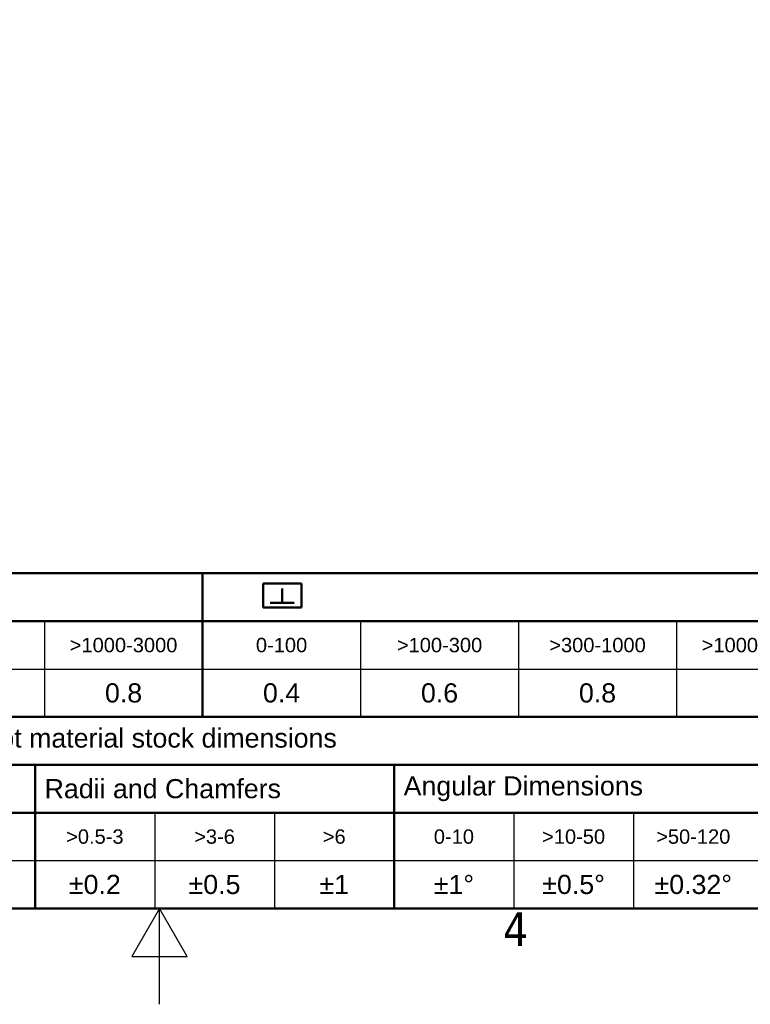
# Model space of a CAD drawing. Header units: millimetres. Extents: x 0 to 2970, y 0 to 2100.
# Tile 24 of 41: x 1412 to 1794, y 0 to 514. Entities that reach past the tile are written whole.
import ezdxf
from ezdxf.enums import TextEntityAlignment as Align

# ---------------------------------------------------------------- set-up
doc = ezdxf.new("R2010")
doc.units = ezdxf.units.MM
doc.header["$LTSCALE"] = 5
doc.layers.get('0').update_dxf_attribs({"lineweight": 25})
for name, color, linetype, lineweight in [('Geometria schizzo (ISO)', 7, 'Continuous', 25), ('Simbolo (ISO)', 7, 'Continuous', 25), ('Titolo (ISO)', 7, 'Continuous', 50)]:
    doc.layers.add(name, color=color, linetype=linetype, lineweight=lineweight)
doc.styles.add('Stile testo11', font='tahoma.ttf')
doc.styles.add('Stile testo132', font='tahoma.ttf')
doc.styles.add('Stile testo136', font='arial.ttf')
doc.styles.add('Stile testo26', font='arial.ttf')
doc.styles.add('Stile testo27', font='arial.ttf')
doc.styles.add('Stile testo68', font='arial.ttf')
doc.styles.add('Testo nota (ISO)', font='tahoma.ttf')

# ---------------------------------------------------------------- blocks, each defined once
blk = doc.blocks.new('Bordi Bordo di default')
at = {"layer": 'Geometria schizzo (ISO)', "flags": 128}
for points in [[(10, 10), (10, 410), (584, 410), (584, 10), (10, 10)], [(297, 0), (297, 10), (294.11, 5), (299.89, 5), (297, 10)]]:
    blk.add_lwpolyline(points, dxfattribs=at)
at = {"layer": 'Simbolo (ISO)', "insert": (332.9, 6.1), "char_height": 3.5, "attachment_point": 7, "style": 'Testo nota (ISO)'}
blk.add_mtext('4', dxfattribs=at)
blk = doc.blocks.new('Cartigli Dietronic')
at = {"color": 7, "lineweight": 50}
for p, q in [((23.62, 231.55), (23.62, 229.05)), ((23.62, 231.55), (27.62, 231.55)), ((27.62, 231.55), (27.62, 229.05)), ((25.62, 231.05), (25.62, 229.55)), ((24.37, 229.55), (26.87, 229.55)), ((23.62, 229.05), (27.62, 229.05))]:
    blk.add_line(p, q, dxfattribs=at)
at = {"layer": 'Titolo (ISO)'}
for p, q in [((99.8, 232.63), (-100.2, 232.63)), ((17.3, 227.63), (17.3, 232.63)), ((-100.2, 227.63), (99.8, 227.63)), ((17.3, 227.63), (17.3, 217.63)), ((-100.2, 217.63), (99.8, 217.63)), ((-100.2, 212.63), (99.8, 212.63)), ((-0.2, 212.63), (-0.2, 197.63)), ((37.3, 212.63), (37.3, 197.63)), ((-100.2, 207.63), (99.8, 207.63)), ((99.8, 197.63), (-100.2, 197.63))]:
    blk.add_line(p, q, dxfattribs=at)
at = {"layer": 'Titolo (ISO)', "lineweight": 25}
for p, q in [((0.8, 227.63), (0.8, 217.63)), ((33.8, 227.63), (33.8, 217.63)), ((50.3, 227.63), (50.3, 217.63)), ((66.8, 227.63), (66.8, 217.63)), ((-100.2, 222.63), (99.8, 222.63)), ((12.3, 207.63), (12.3, 197.63)), ((24.8, 207.63), (24.8, 197.63)), ((49.8, 207.63), (49.8, 197.63)), ((62.3, 207.63), (62.3, 197.63)), ((-100.2, 202.63), (99.8, 202.63))]:
    blk.add_line(p, q, dxfattribs=at)
at = {"layer": 'Titolo (ISO)', "style": 'Testo nota (ISO)'}
for s, insert, char_height, attachment_point in [('\\fArial|b0|i0;\\H1.5000;>1000-3000', (9.05, 225.13), 1.5, 5), ('\\fArial|b0|i0;\\H1.5000;0-100', (25.55, 225.13), 1.5, 5), ('\\fArial|b0|i0;\\H1.5000;>100-300', (42.05, 225.13), 1.5, 5), ('\\fArial|b0|i0;\\H1.5000;>300-1000', (58.55, 225.13), 1.5, 5), ('\\fArial|b0|i0;\\H1.5000;>1000-3000', (75.05, 225.13), 1.5, 5), ('\\fArial|b0|i0;\\H2.0000;0.8', (9.05, 220.13), 2, 5), ('\\fArial|b0|i0;\\H2.0000;0.4', (25.55, 220.13), 2, 5), ('\\fArial|b0|i0;\\H2.0000;0.6', (42.05, 220.13), 2, 5), ('\\fArial|b0|i0;\\H2.0000;0.8', (58.55, 220.13), 2, 5), ('\\fArial|b0|i0;\\H2.0000;Default tolerance except material stock dimensions', (-0.2, 215.13), 2, 5), ('\\fArial|b0|i0;\\H2.0000;Radii and Chamfers', (0.8, 210.13), 2, 4), ('\\fArial|b0|i0;\\H2.0000;Angular Dimensions', (38.3, 210.13), 2, 4), ('\\fArial|b0|i0;\\H1.5000;>0.5-3', (6.05, 205.13), 1.5, 5), ('\\fArial|b0|i0;\\H1.5000;>3-6', (18.55, 205.13), 1.5, 5), ('\\fArial|b0|i0;\\H1.5000;>6', (31.05, 205.13), 1.5, 5), ('\\fArial|b0|i0;\\H1.5000;0-10', (43.55, 205.13), 1.5, 5), ('\\fArial|b0|i0;\\H1.5000;>10-50', (56.05, 205.13), 1.5, 5), ('\\fArial|b0|i0;\\H1.5000;>50-120', (68.55, 205.13), 1.5, 5), ('\\fArial|b0|i0;\\H2.0000;±0.2', (6.05, 200.13), 2, 5), ('\\fArial|b0|i0;\\H2.0000;±0.5', (18.55, 200.13), 2, 5), ('\\fArial|b0|i0;\\H2.0000;±1', (31.05, 200.13), 2, 5), ('\\fArial|b0|i0;\\H2.0000;±1°', (43.55, 200.13), 2, 5), ('\\fArial|b0|i0;\\H2.0000;±0.5°', (56.05, 200.13), 2, 5), ('\\fArial|b0|i0;\\H2.0000;±0.32°', (68.55, 200.13), 2, 5)]:
    blk.add_mtext(s, dxfattribs=dict(at, insert=insert, char_height=char_height, attachment_point=attachment_point))
at = {"layer": 'Titolo (ISO)'}
for tag, style, p in [('REV1', 'Stile testo68', (105.8, 255.13)), ('REV1-AUTORE', 'Stile testo68', (232.3, 255.13)), ('REV1-DATA_CREAZIONE', 'Stile testo68', (252.3, 255.13)), ('REV1-APPROVATORE', 'Stile testo68', (272.3, 255.13)), ('REV1-DATA_APPROVAZIONE', 'Stile testo68', (292.3, 255.13)), ('REV0-APPROVATORE', 'Stile testo68', (272.3, 250.13)), ('REV0-DATA_APPROVAZIONE', 'Stile testo11', (292.3, 250.13))]:
    blk.add_attdef(tag, text='', height=2, dxfattribs=dict(at, style=style)).set_placement(p, align=Align.MIDDLE_CENTER)
for tag, height, style, p in [('REV1-DESCRIZIONE', 2, 'Stile testo68', (112.8, 255.13)), ('Semilavorato', 2, 'Stile testo11', (168.8, 240.13)), ('Trattamento_Superficiale', 2, 'Stile testo68', (174.8, 235.13)), ('Trattamento_Termico', 2, 'Stile testo68', (170.8, 230.13)), ('Materiale_Dietronic', 3.5, 'Testo nota (ISO)', (154.8, 220.63))]:
    blk.add_attdef(tag, text='', height=height, dxfattribs=dict(at, style=style)).set_placement(p, align=Align.MIDDLE_LEFT)
for tag, p, height, style in [('AUTORE_001', (221.8, 249.4), 2, 'Stile testo68'), ('DATA_CREAZIONE_001', (245.52, 249.13), 2, 'Stile testo68'), ('Massa_001', (287.98, 233.12), 2.49, 'Stile testo26'), ('Scala_vista_iniziale_001', (242.09, 219.15), 2.99, 'Stile testo136'), ('Dimensioni_foglio_001', (259.86, 219.12), 2.99, 'Stile testo136'), ('NUMERO_PARTE_001', (242.58, 206.13), 5, 'Stile testo132'), ('NUMERO_REVISIONE_001', (291.05, 206.63), 5, 'Stile testo132'), ('DESCRIZIONE_001', (154.42, 206.89), 3.5, 'Stile testo27')]:
    blk.add_attdef(tag, p, '', height=height, dxfattribs=dict(at, style=style))

msp = doc.modelspace()

# ---------------------------------------------------------------- block references
at = {"xscale": 5, "yscale": 5, "zscale": 5}
for name, p in [('Bordi Bordo di default', (0, 0)), ('Cartigli Dietronic', (1421.001, -938.126))]:
    msp.add_blockref(name, p, dxfattribs=at)

doc.saveas('drawing.dxf')
